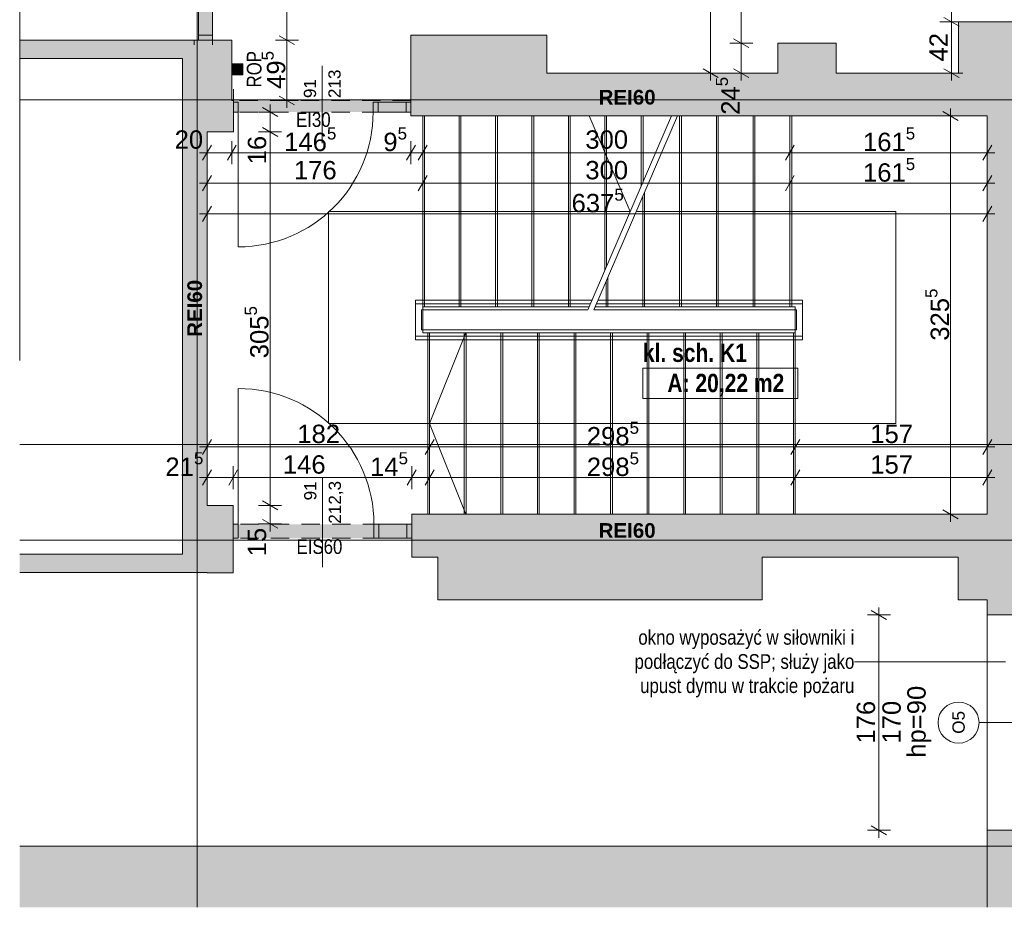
# Paper-space layout 'A-31 RZUT - PIĘTRO 1' of a CAD drawing. Header units: millimetres. Extents: x 0 to 800, y 0 to 594.
# Tile 18 of 21: x 550 to 711, y 111 to 256. Entities that reach past the tile are written whole.
import ezdxf
from ezdxf.xclip import XClip

# ---------------------------------------------------------------- set-up
doc = ezdxf.new("R2010")
doc.units = ezdxf.units.MM
doc.header["$MEASUREMENT"] = 0
doc.header["$XCLIPFRAME"] = 0
for name, pattern in [('ACAD_ISO03W100', [300, 120, -180]), ('DASHDOTX2', [1000, 500, -250, 0, -250]), ('GESTRICHELT2', [93.75, 62.5, -31.25]), ('Przer. długie kreski', [2.5, 1.5, -1]), ('PRZERYWANA_DU_A', [550, 350.0000000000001, -199.9999999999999])]:
    doc.linetypes.add(name, pattern=pattern)
for name, color, linetype, lineweight in [('0_Nr_pióra__2', 8, 'Continuous', 13), ('A_linie przekroju_Nr_pióra__1', 7, 'Continuous', 20), ('A_ppoż_Nr_pióra__1', 7, 'Continuous', 20), ('A_strefy_Nr_pióra__1', 7, 'Continuous', 20), ('A_wymiary_Nr_pióra__1', 7, 'Continuous', 20), ('A_wymiary_Nr_pióra__2', 8, 'Continuous', 13), ('A_ściany_Nr_pióra__1', 7, 'Continuous', 20), ('Drzwi Archicad_Nr_pióra__1', 7, 'Continuous', 20), ('Znaczniki drzwi Archicada_Nr_pióra__3', 252, 'Continuous', 13), ('Znaczniki okien Archicada_Nr_pióra__3', 252, 'Continuous', 13)]:
    doc.layers.add(name, color=color, linetype=linetype, lineweight=lineweight)
for name, color, linetype, lineweight, true_color in [('A__balustrada_Nr_pióra__161', 7, 'Continuous', 5, 0x949494), ('A_opis_Nr_pióra__255', 7, 'Continuous', 15, 0x242424), ('A_opis_Nr_pióra__8', 7, 'Continuous', 13, 0x4c4c4c), ('A_osie_Nr_pióra__16', 7, 'Continuous', 5, 0x0f0f0f), ('A_pochwyt_Nr_pióra__161', 7, 'Continuous', 5, 0x949494), ('A_ppoż proj_Nr_pióra__8', 7, 'Continuous', 13, 0x4c4c4c), ('A_ppoż_Nr_pióra__8', 7, 'Continuous', 13, 0x4c4c4c), ('A_schody_Nr_pióra__10', 7, 'Continuous', 13, 0x4b4b4b), ('A_schody_Nr_pióra__4', 7, 'Continuous', 18, 0x4b4b4b), ('A_ściany_Nr_pióra__10', 7, 'Continuous', 13, 0x4b4b4b), ('A_ściany_Nr_pióra__19', 7, 'Continuous', 5, 0x191919)]:
    doc.layers.add(name, color=color, linetype=linetype, lineweight=lineweight, true_color=true_color)
for name, color, linetype in [('A_podrys', 7, 'Continuous'), ('A_ppoż', 7, 'Continuous'), ('A_ściany', 7, 'Continuous')]:
    doc.layers.add(name, color=color, linetype=linetype)
doc.styles.add('STYL_AUTOMATYCZNY_1', font='arial.ttf')
doc.styles.add('STYL_AUTOMATYCZNY_2', font='ARIALN.TTF')
doc.styles.add('STYL_AUTOMATYCZNY_3', font='arial.ttf')
doc.styles.add('STYL_AUTOMATYCZNY_5', font='arial.ttf')
doc.styles.add('STYL_AUTOMATYCZNY_6', font='ARIALN.TTF')

# ---------------------------------------------------------------- blocks, each defined once
blk = doc.blocks.new('Rysunek_2_2', base_point=(-3499.630217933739, -647.6028358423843))
at = {"linetype": 'Continuous', "lineweight": 0, "true_color": 0x484848}
blk.add_hatch(color=251, dxfattribs=at).paths.add_polyline_path([(780.1000078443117, 582.1668286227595), (549.9695840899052, 582.1668286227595), (549.9695840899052, 438.1668307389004), (742.0999989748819, 438.1668307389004), (742.0999989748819, 120.5468381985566), (549.9695840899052, 120.5468381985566), (549.9695840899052, 110.5468303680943), (780.1000078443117, 110.5468303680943)])
at = {"layer": 'A_ppoż', "linetype": 'Continuous', "lineweight": 0, "true_color": 0x0b0b0b}
for points in [[(579.1657600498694, 252.3168323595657), (581.4599999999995, 252.3168323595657), (581.4599999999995, 293.4268323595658), (579.1657600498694, 293.4268323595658)], [(584.880417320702, 242.4668323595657), (584.880417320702, 240.5667607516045), (613.8999999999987, 240.5667607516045), (613.8999999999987, 242.4668323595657)], [(584.880417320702, 173.1760711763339), (584.880417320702, 170.8868323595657), (614.0199999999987, 170.8868323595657), (614.0199999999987, 173.1760711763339)]]:
    blk.add_hatch(color=28, dxfattribs=at).paths.add_polyline_path(points)
at = {"layer": 'A_ppoż', "linetype": 'Continuous', "lineweight": 0, "true_color": 0x121212}
blk.add_hatch(color=250, dxfattribs=at).paths.add_polyline_path([(586.4197457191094, 248.468611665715), (584.61974571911, 248.468611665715), (584.61974571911, 246.668611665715), (586.4197457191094, 246.668611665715)])
at = {"layer": 'A_ściany', "linetype": 'Continuous', "lineweight": 0, "true_color": 0x000000}
for points in [[(714, 255.3268323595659), (703.3599999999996, 255.3268323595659), (703.3599999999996, 239.9268323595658), (718.1000000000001, 239.9268323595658)], [(636.0999999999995, 253.1268323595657), (613.8999999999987, 253.1268323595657), (613.8999999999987, 239.9268323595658), (636.0999999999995, 239.9268323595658)], [(576.5799997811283, 252.3168354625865), (549.9695794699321, 252.3168354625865), (549.9695794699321, 249.3168330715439), (576.5799997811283, 249.3168330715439)], [(584.6195826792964, 252.3168323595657), (576.5799999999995, 252.3168323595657), (576.5799999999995, 237.3168323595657), (584.8799999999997, 237.3168323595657), (584.880417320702, 242.4668323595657), (584.620000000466, 242.4668213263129)], [(683.3599999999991, 251.8268323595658), (673.859999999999, 251.8268323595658), (673.859999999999, 239.9268323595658), (683.3599999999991, 239.9268323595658)], [(673.859999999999, 246.9268323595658), (636.0999999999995, 246.9268323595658), (636.0999999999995, 239.9268323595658), (673.859999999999, 239.9268323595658)], [(703.3599999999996, 246.9268323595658), (683.3599999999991, 246.9268323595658), (683.3599999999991, 239.9268323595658), (703.3599999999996, 239.9268323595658)], [(708.0599999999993, 239.9268323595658), (708.0599999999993, 174.8068323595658), (716.0999999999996, 174.8068323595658), (716.0999999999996, 239.9268323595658)], [(576.5799999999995, 237.3168323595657), (576.5799999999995, 168.2641331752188), (580.579999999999, 165.2641331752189), (580.579999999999, 237.3168323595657)], [(580.579999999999, 165.2568323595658), (584.8599999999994, 165.2568323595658), (584.8599999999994, 176.2568323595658), (580.579999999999, 176.2568323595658)], [(614.0199999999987, 167.8068323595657), (618.3000000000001, 167.8068323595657), (618.3000000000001, 174.8068323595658), (614.0199999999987, 174.8068323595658)], [(618.3000000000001, 160.8068323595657), (671.3, 160.8068323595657), (671.3, 174.8068323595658), (618.3000000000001, 174.8068323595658)], [(671.3, 167.8068323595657), (703.3000000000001, 167.8068323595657), (703.3000000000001, 174.8068323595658), (671.3, 174.8068323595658)], [(703.3000000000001, 160.8068323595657), (718.1000000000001, 160.8068323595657), (718.1000000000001, 174.8068323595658), (703.3000000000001, 174.8068323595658)], [(576.5800033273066, 168.2641310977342), (549.9695830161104, 168.2641310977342), (549.9695830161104, 165.2641357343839), (580.579997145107, 165.2641357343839)], [(708.0599999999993, 158.3468323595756), (716.0999999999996, 158.3468323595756), (716.0999999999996, 160.8068323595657), (708.0599999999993, 160.8068323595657)], [(708.0600027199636, 123.1468303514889), (708.0600027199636, 110.5468312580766), (716.0999996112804, 110.5468312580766), (716.0999996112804, 123.1468303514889)]]:
    blk.add_hatch(color=18, dxfattribs=at).paths.add_polyline_path(points)
at = {"layer": '0_Nr_pióra__2', "color": 8, "linetype": 'PRZERYWANA_DU_A', "lineweight": 13, "ltscale": 2, "flags": 128}
for points in [[(549.9695795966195, 438.166832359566), (549.969579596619, 120.5468323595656)], [(549.969579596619, 120.5468323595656), (742.0999999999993, 120.5468323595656), (742.0999999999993, 438.166832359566), (549.9695795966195, 438.166832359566)]]:
    blk.add_lwpolyline(points, dxfattribs=at)
at = {"layer": 'A__balustrada_Nr_pióra__161', "color": 252, "linetype": 'Continuous', "lineweight": 5, "ltscale": 2, "true_color": 0x949494}
for p, q in [((614.6199990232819, 203.3468351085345), (614.6199990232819, 209.8268312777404)), ((614.6199990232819, 209.2268350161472), (643.2177734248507, 209.2268350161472)), ((644.2177789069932, 209.2268350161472), (677.8799965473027, 209.2268350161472)), ((677.8799965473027, 203.3468351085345), (677.8799965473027, 209.8268312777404)), ((615.619997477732, 208.2268295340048), (642.7870110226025, 208.2268295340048)), ((615.619997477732, 204.9468298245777), (615.619997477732, 208.2268295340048)), ((643.7870094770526, 208.2268295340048), (676.8799980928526, 208.2268295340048)), ((676.8799980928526, 204.9468298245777), (676.8799980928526, 208.2268295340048)), ((615.619997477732, 204.9468298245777), (676.8799980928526, 204.9468298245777)), ((614.6199990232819, 203.9468313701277), (677.8799965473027, 203.9468313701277))]:
    blk.add_line(p, q, dxfattribs=at)
at = {"layer": 'A_linie przekroju_Nr_pióra__1', "color": 7, "linetype": 'ACAD_ISO03W100', "lineweight": 20, "ltscale": 2}
blk.add_line((549.9695852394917, 186.2122410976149), (723.1890119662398, 186.2122410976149), dxfattribs=at)
at = {"layer": 'A_opis_Nr_pióra__255', "color": 250, "linetype": 'Continuous', "lineweight": 15, "ltscale": 2, "true_color": 0x242424}
for p, q in [((690.3586552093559, 150.7089907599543), (686.3343807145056, 150.7089907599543)), ((711.0354472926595, 150.7089907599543), (690.3586552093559, 150.7089907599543))]:
    blk.add_line(p, q, dxfattribs=at)
at = {"layer": 'A_osie_Nr_pióra__16', "color": 250, "linetype": 'DASHDOTX2', "lineweight": 5, "ltscale": 2, "true_color": 0x0f0f0f}
for p, q in [((578.963997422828, 409.4627812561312), (578.963997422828, 110.5468288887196)), ((727.597842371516, 242.5468273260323), (549.969580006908, 242.5468273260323)), ((727.597842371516, 170.5468394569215), (549.969580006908, 170.5468394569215))]:
    blk.add_line(p, q, dxfattribs=at)
at = {"layer": 'A_pochwyt_Nr_pióra__161', "color": 252, "linetype": 'Continuous', "lineweight": 5, "ltscale": 2, "true_color": 0x949494}
for p, q in [((614.6199990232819, 209.8268312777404), (643.4762378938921, 209.8268312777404)), ((644.4762363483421, 209.8268312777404), (677.8799965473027, 209.8268312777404)), ((614.6199990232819, 203.3468351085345), (677.8799965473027, 203.3468351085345))]:
    blk.add_line(p, q, dxfattribs=at)
at = {"layer": 'A_ppoż_Nr_pióra__1', "color": 7, "linetype": 'Continuous', "lineweight": 20, "ltscale": 2, "flags": 128}
blk.add_lwpolyline([(586.4197457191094, 248.468611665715), (586.4197457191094, 246.668611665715), (584.61974571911, 246.668611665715), (584.61974571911, 248.468611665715)], close=True, dxfattribs=at)
at = {"layer": 'A_schody_Nr_pióra__10', "color": 251, "linetype": 'GESTRICHELT2', "lineweight": 13, "ltscale": 2, "true_color": 0x4b4b4b}
for p, q in [((616.1199967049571, 239.9268311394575), (616.1199967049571, 208.7268357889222)), ((622.0679965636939, 239.9268311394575), (622.0679965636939, 208.7268357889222)), ((628.0160034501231, 239.9268311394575), (628.0160034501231, 208.7268357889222)), ((633.96400330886, 239.9268311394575), (633.96400330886, 208.7268357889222)), ((639.9120031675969, 239.9268311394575), (639.9120031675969, 208.7268357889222)), ((645.8600030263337, 239.9268311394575), (645.8600030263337, 215.3606259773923)), ((651.8080028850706, 239.9268311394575), (651.8080028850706, 229.1686148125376)), ((658.0820033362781, 239.9268311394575), (658.0820033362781, 208.7268357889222)), ((664.0880027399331, 239.9268311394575), (664.0880027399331, 208.7268357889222)), ((670.094002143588, 239.9268311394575), (670.094002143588, 208.7268357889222)), ((676.100001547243, 239.9268311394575), (676.100001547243, 208.7268357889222)), ((652.0759969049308, 227.4693117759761), (652.0759969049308, 208.7268357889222)), ((646.0699975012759, 213.5266793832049), (646.0699975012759, 208.7268357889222)), ((616.6399967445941, 204.4468305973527), (616.6399967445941, 174.8068353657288)), ((622.6139990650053, 204.4468305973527), (622.6139990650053, 174.8068353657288)), ((628.5880013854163, 204.4468305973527), (628.5880013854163, 174.8068353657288)), ((634.561996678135, 204.4468305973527), (634.561996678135, 174.8068353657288)), ((640.535998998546, 204.4468305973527), (640.535998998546, 174.8068353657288)), ((646.510001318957, 204.4468305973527), (646.510001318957, 174.8068353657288)), ((652.4839966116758, 204.4468305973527), (652.4839966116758, 174.8068353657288)), ((658.4579989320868, 204.4468305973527), (658.4579989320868, 174.8068353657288)), ((664.4320012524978, 204.4468305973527), (664.4320012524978, 174.8068353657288)), ((670.4059965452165, 204.4468305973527), (670.4059965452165, 174.8068353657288)), ((676.3799988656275, 204.4468305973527), (676.3799988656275, 174.8068353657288))]:
    blk.add_line(p, q, dxfattribs=at)
at = {"layer": 'A_schody_Nr_pióra__4', "color": 251, "linetype": 'Continuous', "lineweight": 18, "ltscale": 2, "true_color": 0x4b4b4b}
for p, q in [((615.8199985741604, 239.9268311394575), (615.8199985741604, 204.4468305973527)), ((621.7679984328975, 239.9268311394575), (621.7679984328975, 208.7268357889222)), ((627.7159982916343, 239.9268311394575), (627.7159982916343, 208.7268357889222)), ((633.6639981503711, 239.9268311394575), (633.6639981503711, 208.7268357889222)), ((639.611998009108, 239.9268311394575), (639.611998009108, 208.7268357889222)), ((642.7870110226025, 208.2268295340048), (656.4422670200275, 239.9268311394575)), ((649.7223313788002, 224.3268299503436), (643.0023957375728, 239.9268311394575)), ((643.7870094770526, 208.2268295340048), (657.4422654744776, 239.9268311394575)), ((645.5599978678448, 239.9268311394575), (645.5599978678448, 214.6641886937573)), ((651.5079977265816, 239.9268311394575), (651.5079977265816, 228.4721775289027)), ((657.7819981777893, 239.9268311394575), (657.7819981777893, 208.7268357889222)), ((663.7879975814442, 239.9268311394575), (663.7879975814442, 208.7268357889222)), ((669.7939969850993, 239.9268311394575), (669.7939969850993, 208.7268357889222)), ((675.8000034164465, 239.9268311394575), (675.8000034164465, 208.7268357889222)), ((651.7759987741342, 226.7728744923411), (651.7759987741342, 208.7268357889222)), ((649.7223313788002, 224.3268299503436), (600.4199984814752, 224.3268299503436)), ((600.4199984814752, 189.6268329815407), (600.4199984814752, 224.3268299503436)), ((693.0878946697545, 224.3268299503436), (650.7223298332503, 224.3268299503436)), ((693.0878946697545, 189.6268329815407), (693.0878946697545, 224.3268299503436)), ((645.7699993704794, 212.83024209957), (645.7699993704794, 208.7268357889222)), ((615.8199985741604, 208.7268357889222), (643.0023957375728, 208.7268357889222)), ((644.0023941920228, 208.7268357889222), (676.6799969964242, 208.7268357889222)), ((676.6799969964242, 208.7268357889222), (676.6799969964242, 174.8068353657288)), ((676.6799969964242, 204.4468305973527), (615.8199985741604, 204.4468305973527)), ((616.940001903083, 204.4468305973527), (616.940001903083, 174.8068353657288)), ((622.864023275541, 204.4468305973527), (616.940001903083, 189.6268329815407)), ((622.9139971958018, 204.4468305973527), (622.9139971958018, 174.8068353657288)), ((628.8879995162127, 204.4468305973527), (628.8879995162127, 174.8068353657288)), ((634.8620018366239, 204.4468305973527), (634.8620018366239, 174.8068353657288)), ((640.8359971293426, 204.4468305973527), (640.8359971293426, 174.8068353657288)), ((646.8099994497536, 204.4468305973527), (646.8099994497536, 174.8068353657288)), ((652.7840017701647, 204.4468305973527), (652.7840017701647, 174.8068353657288)), ((658.7579970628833, 204.4468305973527), (658.7579970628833, 174.8068353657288)), ((664.7319993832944, 204.4468305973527), (664.7319993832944, 174.8068353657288)), ((670.7060017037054, 204.4468305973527), (670.7060017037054, 174.8068353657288)), ((600.4199984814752, 189.6268329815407), (693.0878946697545, 189.6268329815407)), ((622.8641005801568, 174.8068353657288), (616.940001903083, 189.6268329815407))]:
    blk.add_line(p, q, dxfattribs=at)
at = {"layer": 'A_strefy_Nr_pióra__1', "color": 7, "linetype": 'Continuous', "lineweight": 20, "ltscale": 2}
for p, q in [((651.7835605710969, 198.6997102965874), (651.7835605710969, 193.758532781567)), ((651.7835605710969, 198.6997102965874), (677.0884816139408, 198.6997102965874)), ((677.0884816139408, 198.6997102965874), (677.0884816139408, 193.758532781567)), ((651.7835605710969, 193.758532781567), (677.0884816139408, 193.758532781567))]:
    blk.add_line(p, q, dxfattribs=at)
at = {"layer": 'A_wymiary_Nr_pióra__1', "color": 7, "linetype": 'Continuous', "lineweight": 20, "ltscale": 2}
for p, q in [((700.9519315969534, 256.0485190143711), (703.4519277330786, 254.6051434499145)), ((592.3695801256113, 253.0385232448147), (594.8695832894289, 251.5951476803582)), ((666.6100025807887, 252.5485173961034), (669.1099987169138, 251.1051418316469)), ((661.6100032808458, 247.648522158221), (664.109999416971, 246.2051465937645)), ((666.6100025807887, 247.648522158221), (669.1099987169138, 246.2051465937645)), ((700.9519315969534, 247.648522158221), (703.4519277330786, 246.2051465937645)), ((592.3695801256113, 243.1885096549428), (594.8695832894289, 241.7451340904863)), ((592.1299990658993, 239.8450709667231), (589.630002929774, 241.2884465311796)), ((703.310003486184, 239.2051433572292), (700.8100003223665, 240.6485189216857)), ((589.630002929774, 238.0385183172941), (592.1299990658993, 236.5951427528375)), ((581.3016885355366, 235.1768349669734), (579.8583129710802, 232.6768318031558)), ((585.3412693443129, 235.1768349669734), (583.8978937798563, 232.6768318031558)), ((614.6216856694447, 235.1768349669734), (613.178310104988, 232.6768318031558)), ((616.5416863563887, 235.1768349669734), (615.0983107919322, 232.6768318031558)), ((676.5216841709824, 235.1768349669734), (675.0783156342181, 232.6768318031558)), ((707.3383118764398, 232.6768318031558), (708.7816874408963, 235.1768349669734)), ((581.3016885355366, 230.1768356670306), (579.8583129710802, 227.676832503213)), ((616.5416863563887, 230.1768356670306), (615.0983107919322, 227.676832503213)), ((676.5216841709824, 230.1768356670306), (675.0783156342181, 227.676832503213)), ((707.3383118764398, 227.676832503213), (708.7816874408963, 230.1768356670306)), ((581.3016885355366, 225.1768293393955), (579.8583129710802, 222.6768332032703)), ((707.3383118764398, 222.6768332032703), (708.7816874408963, 225.1768293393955)), ((581.3016885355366, 187.0568340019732), (579.8583129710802, 184.5568308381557)), ((617.6616896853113, 187.0568340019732), (616.2183141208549, 184.5568308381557)), ((677.4016847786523, 187.0568340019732), (675.9583092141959, 184.5568308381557)), ((707.3383118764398, 184.5568308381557), (708.7816874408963, 187.0568340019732)), ((581.3016885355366, 182.0568347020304), (579.8583129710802, 179.5568315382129)), ((585.5816866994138, 182.0568347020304), (584.1383111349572, 179.5568315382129)), ((614.741690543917, 182.0568347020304), (613.2983149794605, 179.5568315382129)), ((617.6616896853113, 182.0568347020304), (616.2183141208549, 179.5568315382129)), ((677.4016847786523, 182.0568347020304), (675.9583092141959, 179.5568315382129)), ((707.3383118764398, 179.5568315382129), (708.7816874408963, 182.0568347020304)), ((589.630002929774, 176.978518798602), (592.1299990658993, 175.5351432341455)), ((700.8100003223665, 175.5285231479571), (703.310003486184, 174.0851475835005)), ((589.630002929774, 173.9517971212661), (592.1299990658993, 172.5084215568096)), ((691.6086497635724, 157.6251465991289), (689.1086536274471, 159.0685221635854)), ((689.1086536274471, 123.8685189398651), (691.6086497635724, 122.4251433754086))]:
    blk.add_line(p, q, dxfattribs=at)
at = {"layer": 'A_wymiary_Nr_pióra__2', "color": 8, "linetype": 'Continuous', "lineweight": 13, "ltscale": 2}
for p, q in [((593.6195817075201, 252.3168354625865), (593.6195817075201, 293.4268327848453)), ((662.8599978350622, 246.9268343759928), (662.8599978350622, 293.4268327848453)), ((667.859997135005, 251.8268296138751), (667.859997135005, 293.4268327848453)), ((702.2019261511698, 255.3268312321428), (702.2019261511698, 293.4268327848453)), ((704.0769285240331, 255.3268312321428), (700.3269308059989, 255.3268312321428)), ((702.2019261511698, 246.9268343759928), (702.2019261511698, 255.3268312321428)), ((595.4945840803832, 252.3168354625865), (591.7445793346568, 252.3168354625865)), ((593.6195817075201, 242.4668218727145), (593.6195817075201, 252.3168354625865)), ((669.7349995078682, 251.8268296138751), (665.9850017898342, 251.8268296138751)), ((667.859997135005, 246.9268343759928), (667.859997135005, 251.8268296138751)), ((664.7350002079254, 246.9268343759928), (660.9850024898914, 246.9268343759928)), ((662.8599978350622, 245.7043321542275), (662.8599978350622, 246.9268343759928)), ((669.7349995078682, 246.9268343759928), (665.9850017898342, 246.9268343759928)), ((667.859997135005, 245.7043321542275), (667.859997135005, 246.9268343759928)), ((704.0769285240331, 246.9268343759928), (700.3269308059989, 246.9268343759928)), ((702.2019261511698, 245.7043321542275), (702.2019261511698, 246.9268343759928)), ((590.8799974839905, 240.5667587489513), (590.8799974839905, 241.7892609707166)), ((595.4945840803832, 242.4668218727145), (591.7445793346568, 242.4668218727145)), ((593.6195817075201, 241.2443196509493), (593.6195817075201, 242.4668218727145)), ((592.7549998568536, 240.5667587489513), (589.0050021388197, 240.5667587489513)), ((590.8799974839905, 237.3168305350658), (590.8799974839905, 240.5667587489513)), ((703.934997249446, 239.9268311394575), (700.184999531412, 239.9268311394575)), ((702.0600019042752, 239.9268311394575), (702.0600019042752, 241.1493333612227)), ((702.0600019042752, 174.8068353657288), (702.0600019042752, 239.9268311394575)), ((592.7549998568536, 237.3168305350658), (589.0050021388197, 237.3168305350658)), ((590.8799974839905, 176.2568310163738), (590.8799974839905, 237.3168305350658)), ((580.5800007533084, 232.0518310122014), (580.5800007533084, 235.8018357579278)), ((584.6195815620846, 232.0518310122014), (584.6195815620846, 235.8018357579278)), ((613.8999978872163, 232.0518310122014), (613.8999978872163, 235.8018357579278)), ((615.8199985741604, 232.0518310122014), (615.8199985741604, 235.8018357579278)), ((675.8000034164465, 232.0518310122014), (675.8000034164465, 235.8018357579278)), ((708.0599996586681, 232.0518310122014), (708.0599996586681, 235.8018357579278)), ((579.3574985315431, 233.9268333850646), (580.5800007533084, 233.9268333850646)), ((580.5800007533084, 233.9268333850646), (584.6195815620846, 233.9268333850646)), ((584.6195815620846, 233.9268333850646), (613.8999978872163, 233.9268333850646)), ((613.8999978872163, 233.9268333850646), (615.8199985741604, 233.9268333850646)), ((615.8199985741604, 233.9268333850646), (675.8000034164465, 233.9268333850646)), ((675.8000034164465, 233.9268333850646), (708.0599996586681, 233.9268333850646)), ((708.0599996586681, 233.9268333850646), (709.2825018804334, 233.9268333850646)), ((580.5800007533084, 227.0518317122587), (580.5800007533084, 230.8018294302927)), ((615.8199985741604, 227.0518317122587), (615.8199985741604, 230.8018294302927)), ((675.8000034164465, 227.0518317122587), (675.8000034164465, 230.8018294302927)), ((708.0599996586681, 227.0518317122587), (708.0599996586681, 230.8018294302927)), ((579.3574985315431, 228.9268340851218), (580.5800007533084, 228.9268340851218)), ((580.5800007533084, 228.9268340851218), (615.8199985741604, 228.9268340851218)), ((615.8199985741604, 228.9268340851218), (675.8000034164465, 228.9268340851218)), ((675.8000034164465, 228.9268340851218), (708.0599996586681, 228.9268340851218)), ((708.0599996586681, 228.9268340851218), (709.2825018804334, 228.9268340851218)), ((580.5800007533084, 222.0518324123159), (580.5800007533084, 225.8018301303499)), ((708.0599996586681, 222.0518324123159), (708.0599996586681, 225.8018301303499)), ((579.3574985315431, 223.926834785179), (580.5800007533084, 223.926834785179)), ((580.5800007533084, 223.926834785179), (708.0599996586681, 223.926834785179)), ((708.0599996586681, 223.926834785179), (709.2825018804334, 223.926834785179)), ((580.5800007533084, 183.9318300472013), (580.5800007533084, 187.6818347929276)), ((616.940001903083, 183.9318300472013), (616.940001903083, 187.6818347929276)), ((676.6799969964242, 183.9318300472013), (676.6799969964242, 187.6818347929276)), ((708.0599996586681, 183.9318300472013), (708.0599996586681, 187.6818347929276)), ((579.3574985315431, 185.8068324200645), (580.5800007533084, 185.8068324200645)), ((580.5800007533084, 185.8068324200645), (616.940001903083, 185.8068324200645)), ((616.940001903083, 185.8068324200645), (676.6799969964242, 185.8068324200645)), ((676.6799969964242, 185.8068324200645), (708.0599996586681, 185.8068324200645)), ((708.0599996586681, 185.8068324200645), (709.2825018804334, 185.8068324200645)), ((580.5800007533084, 178.9318307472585), (580.5800007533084, 182.6818354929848)), ((584.8599989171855, 178.9318307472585), (584.8599989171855, 182.6818354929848)), ((614.0200027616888, 178.9318307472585), (614.0200027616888, 182.6818354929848)), ((616.940001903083, 178.9318307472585), (616.940001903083, 182.6818354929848)), ((676.6799969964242, 178.9318307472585), (676.6799969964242, 182.6818354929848)), ((708.0599996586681, 178.9318307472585), (708.0599996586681, 182.6818354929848)), ((579.3574985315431, 180.8068331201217), (580.5800007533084, 180.8068331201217)), ((580.5800007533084, 180.8068331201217), (584.8599989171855, 180.8068331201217)), ((584.8599989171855, 180.8068331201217), (614.0200027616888, 180.8068331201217)), ((614.0200027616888, 180.8068331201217), (616.940001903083, 180.8068331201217)), ((616.940001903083, 180.8068331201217), (676.6799969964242, 180.8068331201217)), ((676.6799969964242, 180.8068331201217), (708.0599996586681, 180.8068331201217)), ((708.0599996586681, 180.8068331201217), (709.2825018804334, 180.8068331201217)), ((592.7549998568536, 176.2568310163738), (589.0050021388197, 176.2568310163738)), ((590.8799974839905, 173.2301093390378), (590.8799974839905, 176.2568310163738)), ((703.934997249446, 174.8068353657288), (700.184999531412, 174.8068353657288)), ((702.0600019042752, 173.5843331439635), (702.0600019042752, 174.8068353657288)), ((592.7549998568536, 173.2301093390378), (589.0050021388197, 173.2301093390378)), ((590.8799974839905, 172.0076141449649), (590.8799974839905, 173.2301093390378)), ((690.3586552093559, 158.3468343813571), (690.3586552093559, 159.5693295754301)), ((692.2336505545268, 158.3468343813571), (688.4836528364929, 158.3468343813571)), ((690.3586552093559, 123.1468311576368), (690.3586552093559, 158.3468343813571)), ((692.2336505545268, 123.1468311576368), (688.4836528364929, 123.1468311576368)), ((690.3586552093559, 121.9243289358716), (690.3586552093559, 123.1468311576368))]:
    blk.add_line(p, q, dxfattribs=at)
at = {"layer": 'A_ściany_Nr_pióra__1', "color": 7, "linetype": 'Continuous', "lineweight": 20, "ltscale": 2}
for p, q in [((578.4599989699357, 252.3168354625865), (578.4599989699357, 251.5768335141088)), ((579.1599992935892, 252.3168354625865), (578.4599989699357, 252.3168354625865)), ((581.4600013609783, 252.3168354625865), (579.1599992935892, 252.3168354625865)), ((581.4600013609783, 252.3168354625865), (581.4600013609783, 251.5768335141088)), ((584.8799997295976, 242.1668307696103), (584.8799997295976, 244.3268341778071)), ((613.8999978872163, 242.1668307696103), (613.8999978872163, 244.3268341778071)), ((584.8799997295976, 240.5668290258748), (584.8799997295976, 242.1668307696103)), ((613.8999978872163, 240.5668290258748), (613.8999978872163, 242.1668307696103)), ((584.8799997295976, 239.9268311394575), (584.8799997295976, 240.5668290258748)), ((613.8999978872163, 239.9268311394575), (613.8999978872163, 240.5668290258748)), ((584.8599989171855, 174.7868345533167), (584.8599989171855, 173.1868328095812)), ((614.0200027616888, 174.7868345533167), (614.0200027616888, 173.1868328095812)), ((584.8599989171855, 173.1868328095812), (584.8599989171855, 170.8868307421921)), ((614.0200027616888, 173.1868328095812), (614.0200027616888, 170.8868307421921)), ((584.8599989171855, 170.8868307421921), (584.8599989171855, 170.3868315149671)), ((614.0200027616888, 170.8868307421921), (614.0200027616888, 170.3868315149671)), ((716.1000029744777, 158.3468343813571), (708.0599996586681, 158.3468343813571)), ((716.1000029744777, 123.1468311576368), (708.0599996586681, 123.1468311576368))]:
    blk.add_line(p, q, dxfattribs=at)
at = {"layer": 'A_ściany_Nr_pióra__1', "color": 7, "linetype": 'Continuous', "lineweight": 20, "ltscale": 2, "flags": 128}
for points in [[(714, 255.3268323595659), (703.3599999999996, 255.3268323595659)], [(703.3599999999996, 255.3268323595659), (703.3599999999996, 246.9268323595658)], [(636.0999999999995, 253.1268323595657), (613.8999999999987, 253.1268323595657)], [(613.8999999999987, 253.1268323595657), (613.8999999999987, 244.3268323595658)], [(636.0999999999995, 246.9268323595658), (636.0999999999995, 253.1268323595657)], [(576.5799999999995, 252.3168323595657), (549.9695795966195, 252.3168323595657)], [(578.4599999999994, 252.3168323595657), (576.5799999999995, 252.3168323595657)], [(584.6195826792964, 252.3168323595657), (581.4599999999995, 252.3168323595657)], [(584.620000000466, 242.4668213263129), (584.6195826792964, 252.3168323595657)], [(683.3599999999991, 251.8268323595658), (673.859999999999, 251.8268323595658)], [(673.859999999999, 251.8268323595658), (673.859999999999, 246.9268323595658)], [(683.3599999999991, 246.9268323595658), (683.3599999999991, 251.8268323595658)], [(549.9695795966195, 249.3168323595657), (576.5799999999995, 249.3168323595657)], [(576.5799999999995, 249.3168323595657), (576.5799999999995, 237.3168323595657)], [(673.859999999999, 246.9268323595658), (636.0999999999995, 246.9268323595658)], [(703.3599999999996, 246.9268323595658), (683.3599999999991, 246.9268323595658)], [(584.880417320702, 242.4668323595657), (584.620000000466, 242.4668213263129)], [(584.8799999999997, 237.3168323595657), (584.880417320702, 242.4668323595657)], [(613.8999999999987, 239.9268323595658), (636.0999999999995, 239.9268323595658)], [(636.0999999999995, 239.9268323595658), (673.859999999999, 239.9268323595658)], [(673.859999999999, 239.9268323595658), (683.3599999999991, 239.9268323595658)], [(683.3599999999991, 239.9268323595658), (703.3599999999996, 239.9268323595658)], [(703.3599999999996, 239.9268323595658), (708.0599999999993, 239.9268323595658)], [(708.0599999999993, 239.9268323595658), (708.0599999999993, 174.8068323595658)], [(576.5799999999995, 237.3168323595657), (576.5799999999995, 168.2641331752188)], [(580.579999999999, 237.3168323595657), (584.8799999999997, 237.3168323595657)], [(580.579999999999, 176.2568323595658), (580.579999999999, 237.3168323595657)], [(584.8599999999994, 176.2568323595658), (580.579999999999, 176.2568323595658)], [(584.8599999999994, 165.2568323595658), (584.8599999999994, 176.2568323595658)], [(618.3000000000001, 174.8068323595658), (614.0199999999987, 174.8068323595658)], [(614.0199999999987, 174.8068323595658), (614.0199999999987, 167.8068323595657)], [(671.3, 174.8068323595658), (618.3000000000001, 174.8068323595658)], [(703.3000000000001, 174.8068323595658), (671.3, 174.8068323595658)], [(708.0599999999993, 174.8068323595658), (703.3000000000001, 174.8068323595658)], [(576.5799999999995, 168.2641331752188), (549.9695795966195, 168.2641331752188)], [(614.0199999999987, 167.8068323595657), (618.3000000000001, 167.8068323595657)], [(618.3000000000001, 167.8068323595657), (618.3000000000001, 160.8068323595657)], [(671.3, 160.8068323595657), (671.3, 167.8068323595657)], [(671.3, 167.8068323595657), (703.3000000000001, 167.8068323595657)], [(703.3000000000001, 167.8068323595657), (703.3000000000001, 160.8068323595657)], [(549.9695795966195, 165.2641331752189), (580.579999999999, 165.2641331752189)], [(580.579999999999, 165.2568323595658), (584.8599999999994, 165.2568323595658)], [(618.3000000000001, 160.8068323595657), (671.3, 160.8068323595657)], [(703.3000000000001, 160.8068323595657), (708.0599999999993, 160.8068323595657)], [(708.0599999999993, 160.8068323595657), (708.0599999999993, 158.3468323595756)], [(708.0599999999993, 123.1468323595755), (708.0599999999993, 110.5468323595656)]]:
    blk.add_lwpolyline(points, dxfattribs=at)
at = {"layer": 'A_ściany_Nr_pióra__10', "color": 251, "linetype": 'Przer. długie kreski', "lineweight": 13, "ltscale": 2, "true_color": 0x4b4b4b}
for p, q in [((613.8999978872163, 242.4668289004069), (584.880414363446, 242.4668289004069)), ((613.8999978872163, 240.5667587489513), (584.880414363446, 240.5667587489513)), ((614.0200027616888, 173.1868328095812), (585.0004192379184, 173.1868328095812)), ((614.0200027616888, 170.8868307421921), (585.0004192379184, 170.8868307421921))]:
    blk.add_line(p, q, dxfattribs=at)
at = {"layer": 'A_ściany_Nr_pióra__19', "color": 250, "linetype": 'Continuous', "lineweight": 5, "ltscale": 2, "true_color": 0x191919}
blk.add_line((708.0599996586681, 158.3468343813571), (708.0599996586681, 123.1468311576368), dxfattribs=at)
at = {"layer": 'Drzwi Archicad_Nr_pióra__1', "color": 7, "linetype": 'Continuous', "lineweight": 20, "ltscale": 2}
for p, q in [((581.4600013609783, 253.1168328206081), (579.1599992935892, 253.1168328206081)), ((579.1599992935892, 253.1168328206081), (579.1599992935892, 252.3168354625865)), ((581.4600013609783, 252.3168354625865), (581.4600013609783, 253.1168328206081)), ((579.1599992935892, 252.3168354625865), (578.4599989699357, 252.3168354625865)), ((579.1599992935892, 252.3168354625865), (578.4599989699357, 252.3168354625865)), ((578.4599989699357, 252.3168354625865), (578.4599989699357, 251.5768335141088)), ((578.4599989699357, 252.3168354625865), (578.4599989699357, 251.5768335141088)), ((579.1599992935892, 252.3168354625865), (581.4600013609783, 252.3168354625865)), ((581.4600013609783, 252.3168354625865), (579.1599992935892, 252.3168354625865)), ((581.4600013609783, 252.3168354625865), (579.1599992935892, 252.3168354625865)), ((581.4600013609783, 252.3168354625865), (581.4600013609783, 251.5768335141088)), ((581.4600013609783, 252.3168354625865), (581.4600013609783, 251.5768335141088)), ((584.8799997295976, 242.1668307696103), (584.8799997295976, 244.3268341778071)), ((613.8999978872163, 242.1668307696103), (613.8999978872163, 244.3268341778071)), ((585.6799970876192, 242.1668307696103), (584.8799997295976, 242.1668307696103)), ((584.8799997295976, 242.1668307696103), (584.8799997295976, 240.5668290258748)), ((584.8799997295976, 240.5668290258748), (584.8799997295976, 242.1668307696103)), ((584.8799997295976, 240.5668290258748), (584.8799997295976, 242.1668307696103)), ((585.6799970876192, 240.5668290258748), (585.6799970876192, 242.1668307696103)), ((608.5199972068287, 242.1668307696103), (607.7199998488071, 242.1668307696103)), ((607.7199998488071, 242.1668307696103), (607.7199998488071, 240.5668290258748)), ((608.5199972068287, 240.5668290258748), (608.5199972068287, 242.1668307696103)), ((613.1000005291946, 242.1668307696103), (608.5199972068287, 242.1668307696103)), ((608.5199972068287, 242.1668307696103), (608.5199972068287, 240.5668290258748)), ((613.8999978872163, 242.1668307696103), (613.1000005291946, 242.1668307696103)), ((613.1000005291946, 242.1668307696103), (613.1000005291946, 240.5668290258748)), ((613.1000005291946, 240.5668290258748), (613.1000005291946, 242.1668307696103)), ((613.8999978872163, 240.5668290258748), (613.8999978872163, 242.1668307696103)), ((613.8999978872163, 240.5668290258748), (613.8999978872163, 242.1668307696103)), ((613.8999978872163, 240.5668290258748), (613.8999978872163, 242.1668307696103)), ((584.8799997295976, 240.5668290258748), (585.6799970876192, 240.5668290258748)), ((584.8799997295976, 239.9268311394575), (584.8799997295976, 240.5668290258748)), ((585.6799970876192, 240.5668290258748), (585.6799970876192, 218.5268332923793)), ((607.7199998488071, 240.5668290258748), (608.5199972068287, 240.5668290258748)), ((608.5199972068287, 240.5668290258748), (613.1000005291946, 240.5668290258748)), ((613.1000005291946, 240.5668290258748), (613.8999978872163, 240.5668290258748)), ((613.8999978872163, 239.9268311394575), (613.8999978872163, 240.5668290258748)), ((585.6600033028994, 173.1868328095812), (585.6600033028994, 195.3668342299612)), ((584.8599989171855, 174.7868345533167), (584.8599989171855, 173.1868328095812)), ((614.0200027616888, 174.7868345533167), (614.0200027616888, 173.1868328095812)), ((584.8599989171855, 173.1868328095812), (585.6600033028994, 173.1868328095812)), ((584.8599989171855, 170.8868307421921), (584.8599989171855, 173.1868328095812)), ((584.8599989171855, 173.1868328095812), (584.8599989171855, 170.8868307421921)), ((584.8599989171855, 173.1868328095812), (584.8599989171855, 170.8868307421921)), ((585.6600033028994, 173.1868328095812), (585.6600033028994, 170.8868307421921)), ((607.8399976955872, 170.8868307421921), (607.8399976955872, 173.1868328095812)), ((607.8399976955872, 173.1868328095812), (608.6400020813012, 173.1868328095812)), ((608.6400020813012, 173.1868328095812), (608.6400020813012, 170.8868307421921)), ((608.6400020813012, 170.8868307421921), (608.6400020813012, 173.1868328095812)), ((608.6400020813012, 173.1868328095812), (613.2199983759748, 173.1868328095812)), ((613.2199983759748, 170.8868307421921), (613.2199983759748, 173.1868328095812)), ((613.2199983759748, 173.1868328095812), (614.0200027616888, 173.1868328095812)), ((613.2199983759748, 173.1868328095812), (613.2199983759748, 170.8868307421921)), ((614.0200027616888, 173.1868328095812), (614.0200027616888, 170.8868307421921)), ((614.0200027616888, 173.1868328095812), (614.0200027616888, 170.8868307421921)), ((614.0200027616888, 173.1868328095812), (614.0200027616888, 170.8868307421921)), ((585.6600033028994, 170.8868307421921), (584.8599989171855, 170.8868307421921)), ((584.8599989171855, 170.8868307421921), (584.8599989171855, 170.3868315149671)), ((608.6400020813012, 170.8868307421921), (607.8399976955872, 170.8868307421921)), ((613.2199983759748, 170.8868307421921), (608.6400020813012, 170.8868307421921)), ((614.0200027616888, 170.8868307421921), (613.2199983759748, 170.8868307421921)), ((614.0200027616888, 170.8868307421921), (614.0200027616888, 170.3868315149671))]:
    blk.add_line(p, q, dxfattribs=at)
at = {"layer": 'Drzwi Archicad_Nr_pióra__1', "color": 7, "linetype": 'Continuous', "lineweight": 20, "ltscale": 2, "flags": 128}
blk.add_lwpolyline([(581.4599999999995, 253.1168323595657), (581.4599999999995, 261.5168323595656), (579.1599999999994, 261.5168323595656), (579.1599999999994, 253.1168323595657)], close=True, dxfattribs=at)
at = {"layer": 'Drzwi Archicad_Nr_pióra__1', "color": 7, "linetype": 'Continuous', "lineweight": 20, "ltscale": 2}
for centre, radius, start, end in [((585.6799999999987, 240.5668323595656), 22.03999999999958, 270, 0), ((585.6599999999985, 173.1868323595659), 22.17999999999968, 0, 90)]:
    blk.add_arc(centre, radius, start, end, dxfattribs=at)
at = {"layer": 'Znaczniki drzwi Archicada_Nr_pióra__3', "color": 252, "linetype": 'Continuous', "lineweight": 13, "ltscale": 2}
for p, q in [((599.389998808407, 235.4985205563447), (599.389998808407, 248.0986809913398)), ((599.4400008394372, 180.8481418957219), (599.4400008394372, 166.1696609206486))]:
    blk.add_line(p, q, dxfattribs=at)
at = {"layer": 'Znaczniki okien Archicada_Nr_pióra__3', "color": 252, "linetype": 'Continuous', "lineweight": 13, "ltscale": 2}
blk.add_line((706.7127277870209, 140.7468292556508), (728.0999984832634, 140.7468292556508), dxfattribs=at)
for start, end in [(90, 270), (270, 90)]:
    blk.add_arc((703.3591502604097, 140.7468323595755), 3.353579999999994, start, end, dxfattribs=at)
at = {"layer": 'A_opis_Nr_pióra__8', "color": 251, "linetype": 'Continuous', "lineweight": 13, "true_color": 0x4c4c4c, "insert": (686.3343796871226, 150.3717682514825), "char_height": 2.399999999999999, "width": 36.31491699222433, "attachment_point": 6, "line_spacing_factor": 0.9873090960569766, "style": 'STYL_AUTOMATYCZNY_2'}
blk.add_mtext('\\A1;{\\pqr;\\fArial Narrow|b0|i0|c238|p0;\\W1.000000;okno wyposażyć w siłowniki i podłączyć do SSP; służy jako upust dymu w trakcie pożaru}', dxfattribs=at)
at = {"layer": 'A_ppoż proj_Nr_pióra__8', "color": 251, "linetype": 'Continuous', "lineweight": 13, "true_color": 0x4c4c4c, "char_height": 2.399999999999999, "attachment_point": 5, "style": 'STYL_AUTOMATYCZNY_3'}
for insert in [(649.210148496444, 242.9760893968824), (649.210148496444, 172.1404209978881)]:
    blk.add_mtext('\\A1;{\\pqc;\\fArial|b1|i0|c238|p0;\\W1.000000;REI60}', dxfattribs=dict(at, insert=insert))
at = {"layer": 'A_ppoż proj_Nr_pióra__8', "color": 251, "linetype": 'Continuous', "lineweight": 13, "true_color": 0x4c4c4c, "insert": (578.577230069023, 208.4744674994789), "char_height": 2.399999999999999, "attachment_point": 5, "rotation": 90, "style": 'STYL_AUTOMATYCZNY_3'}
blk.add_mtext('\\A1;{\\pqc;\\fArial|b1|i0|c238|p0;\\W1.000000;REI60}', dxfattribs=at)
at = {"layer": 'A_ppoż_Nr_pióra__8', "color": 251, "linetype": 'Continuous', "lineweight": 13, "true_color": 0x4c4c4c, "insert": (588.2920050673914, 247.5686116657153), "char_height": 2.399999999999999, "attachment_point": 5, "rotation": 90, "style": 'STYL_AUTOMATYCZNY_2'}
blk.add_mtext('\\A1;{\\pqc;\\fArial Narrow|b0|i0|c238|p0;\\W1.000000;ROP}', dxfattribs=at)
at = {"layer": 'A_ppoż_Nr_pióra__8', "color": 251, "linetype": 'Continuous', "lineweight": 13, "true_color": 0x4c4c4c, "char_height": 2.399999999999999, "attachment_point": 5, "style": 'STYL_AUTOMATYCZNY_2'}
for s, insert in [('\\A1;{\\pqc;\\fArial Narrow|b0|i0|c238|p0;\\W1.000000;EI30}', (597.9435369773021, 239.3151416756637)), ('\\A1;{\\pqc;\\fArial Narrow|b0|i0|c238|p0;\\W1.000000;EIS60}', (598.9418082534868, 169.5114104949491))]:
    blk.add_mtext(s, dxfattribs=dict(at, insert=insert))
at = {"layer": 'A_strefy_Nr_pióra__1', "color": 7, "linetype": 'Continuous', "lineweight": 20, "char_height": 3, "attachment_point": 1, "style": 'STYL_AUTOMATYCZNY_6'}
for s, insert in [('\\A1;{\\pql;\\fArial Narrow|b1|i0|c238|p0;\\W1.000000;kl. sch. K1}', (651.7835611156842, 202.7123492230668)), ('\\A1;{\\pql;\\fArial Narrow|b1|i0|c238|p0;\\W1.000000;A: 20,22 m2}', (655.7835611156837, 197.7711727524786))]:
    blk.add_mtext(s, dxfattribs=dict(at, insert=insert))
at = {"layer": 'A_wymiary_Nr_pióra__1', "color": 7, "linetype": 'Continuous', "lineweight": 20, "char_height": 3, "rotation": 90}
for s, insert, attachment_point, style in [('\\A1;{\\pql;\\fArial|b0|i0|c238|p0;\\W1.000000;49\\fArial|b0|i0|c238|p0;\\W1.000000;\\A1{\\H.66x;\\S5^  ;}}', (594.2349718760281, 244.3485568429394), 7, 'STYL_AUTOMATYCZNY_1'), ('\\A1;{\\pql;\\fArial|b0|i0|c238|p0;\\W1.000000;24\\fArial|b0|i0|c238|p0;\\W1.000000;\\A1{\\H.66x;\\S5^  ;}}', (668.4583133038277, 240.1177922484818), 7, 'STYL_AUTOMATYCZNY_1'), ('\\A1;{\\pql;\\fArial|b0|i0|c238|p0;\\W1.000000;325\\fArial|b0|i0|c238|p0;\\W1.000000;\\A1{\\H.66x;\\S5^  ;}}', (702.6773981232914, 203.1794723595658), 7, 'STYL_AUTOMATYCZNY_1'), ('\\A1;{\\pql;\\fArial|b0|i0|c238|p0;\\W1.000000;305\\fArial|b0|i0|c238|p0;\\W1.000000;\\A1{\\H.66x;\\S5^  ;}}', (591.4973981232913, 200.3112972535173), 7, 'STYL_AUTOMATYCZNY_1'), ('\\A1;{\\pqc;\\fArial|b0|i0|c238|p0;\\W1.000000;hp=90}', (694.9861590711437, 140.8835612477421), 2, 'STYL_AUTOMATYCZNY_5')]:
    blk.add_mtext(s, dxfattribs=dict(at, insert=insert, attachment_point=attachment_point, style=style))
at = {"layer": 'A_wymiary_Nr_pióra__1', "color": 7, "linetype": 'Continuous', "lineweight": 20, "char_height": 3, "attachment_point": 7, "rotation": 90, "style": 'STYL_AUTOMATYCZNY_5'}
for s, insert, width in [('\\A1;{\\pql;\\fArial|b0|i0|c238|p0;\\W1.000000;42}', (701.6019292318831, 248.8386573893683), 4.57635), ('\\A1;{\\pql;\\fArial|b0|i0|c238|p0;\\W1.000000;16}', (590.2799999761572, 232.0179822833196), 4.57635), ('\\A1;{\\pql;\\fArial|b0|i0|c238|p0;\\W1.000000;15}', (590.2799999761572, 167.9312613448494), 4.57635), ('\\A1;{\\pql;\\fArial|b0|i0|c238|p0;\\W1.000000;176}', (689.7586524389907, 137.3145772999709), 6.86451), ('\\A1;{\\pql;\\fArial|b0|i0|c238|p0;\\W1.000000;170}', (693.9586526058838, 137.3145772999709), 6.86451)]:
    blk.add_mtext(s, dxfattribs=dict(at, insert=insert, width=width))
at = {"layer": 'A_wymiary_Nr_pióra__1', "color": 7, "linetype": 'Continuous', "lineweight": 20, "char_height": 3, "attachment_point": 7, "style": 'STYL_AUTOMATYCZNY_1'}
for s, insert in [('\\A1;{\\pql;\\fArial|b0|i0|c238|p0;\\W1.000000;146\\fArial|b0|i0|c238|p0;\\W1.000000;\\A1{\\H.66x;\\S5^  ;}}', (593.1732413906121, 233.3114431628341)), ('\\A1;{\\pql;\\fArial|b0|i0|c238|p0;\\W1.000000;9\\fArial|b0|i0|c238|p0;\\W1.000000;\\A1{\\H.66x;\\S5^  ;}}', (609.3791200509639, 233.3114431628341)), ('\\A1;{\\pql;\\fArial|b0|i0|c238|p0;\\W1.000000;161\\fArial|b0|i0|c238|p0;\\W1.000000;\\A1{\\H.66x;\\S5^  ;}}', (687.7426399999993, 233.3114431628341)), ('\\A1;{\\pql;\\fArial|b0|i0|c238|p0;\\W1.000000;161\\fArial|b0|i0|c238|p0;\\W1.000000;\\A1{\\H.66x;\\S5^  ;}}', (687.7426399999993, 228.3114431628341)), ('\\A1;{\\pql;\\fArial|b0|i0|c238|p0;\\W1.000000;637\\fArial|b0|i0|c238|p0;\\W1.000000;\\A1{\\H.66x;\\S5^  ;}}', (640.1326399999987, 223.3094342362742)), ('\\A1;{\\pql;\\fArial|b0|i0|c238|p0;\\W1.000000;298\\fArial|b0|i0|c238|p0;\\W1.000000;\\A1{\\H.66x;\\S5^  ;}}', (642.6226399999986, 185.1914431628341)), ('\\A1;{\\pql;\\fArial|b0|i0|c238|p0;\\W1.000000;21\\fArial|b0|i0|c238|p0;\\W1.000000;\\A1{\\H.66x;\\S5^  ;}}', (573.7709598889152, 180.2085190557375)), ('\\A1;{\\pql;\\fArial|b0|i0|c238|p0;\\W1.000000;14\\fArial|b0|i0|c238|p0;\\W1.000000;\\A1{\\H.66x;\\S5^  ;}}', (607.2109598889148, 180.2085190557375)), ('\\A1;{\\pql;\\fArial|b0|i0|c238|p0;\\W1.000000;298\\fArial|b0|i0|c238|p0;\\W1.000000;\\A1{\\H.66x;\\S5^  ;}}', (642.6226399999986, 180.1914431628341))]:
    blk.add_mtext(s, dxfattribs=dict(at, insert=insert))
at = {"layer": 'A_wymiary_Nr_pióra__1', "color": 7, "linetype": 'Continuous', "lineweight": 20, "char_height": 3, "attachment_point": 7, "style": 'STYL_AUTOMATYCZNY_5'}
for s, insert, width in [('\\A1;{\\pql;\\fArial|b0|i0|c238|p0;\\W1.000000;20}', (575.2811499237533, 234.5268323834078), 4.57635), ('\\A1;{\\pql;\\fArial|b0|i0|c238|p0;\\W1.000000;300}', (642.3777449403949, 234.5268323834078), 6.86451), ('\\A1;{\\pql;\\fArial|b0|i0|c238|p0;\\W1.000000;176}', (594.7677449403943, 229.5268323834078), 6.86451), ('\\A1;{\\pql;\\fArial|b0|i0|c238|p0;\\W1.000000;300}', (642.3777449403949, 229.5268323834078), 6.86451), ('\\A1;{\\pql;\\fArial|b0|i0|c238|p0;\\W1.000000;182}', (595.3277449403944, 186.4068323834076), 6.86451), ('\\A1;{\\pql;\\fArial|b0|i0|c238|p0;\\W1.000000;157}', (688.9377449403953, 186.4068323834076), 6.86451), ('\\A1;{\\pql;\\fArial|b0|i0|c238|p0;\\W1.000000;146}', (592.9644748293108, 181.4068323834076), 6.86451), ('\\A1;{\\pql;\\fArial|b0|i0|c238|p0;\\W1.000000;157}', (688.9377449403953, 181.4068323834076), 6.86451)]:
    blk.add_mtext(s, dxfattribs=dict(at, insert=insert, width=width))
at = {"layer": 'Znaczniki drzwi Archicada_Nr_pióra__3', "color": 252, "linetype": 'Continuous', "lineweight": 13, "char_height": 2, "attachment_point": 7, "style": 'STYL_AUTOMATYCZNY_1'}
for s, insert, rotation in [('\\A1;{\\pql;\\pt2;\\fArial|b0|i0|c238|p0;\\W1.000000;213}', (602.4248186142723, 242.853095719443), 89.99999999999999), ('\\A1;{\\pql;\\pt2;\\fArial|b0|i0|c238|p0;\\W1.000000;91}', (598.4234793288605, 242.853095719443), 89.99999999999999), ('\\A1;{\\pql;\\pt2;\\fArial|b0|i0|c238|p0;\\W1.000000;91}', (598.4734793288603, 177.0799514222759), 90), ('\\A1;{\\pql;\\pt2;\\fArial|b0|i0|c238|p0;\\W1.000000;212,3}', (602.8283900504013, 173.267011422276), 90)]:
    blk.add_mtext(s, dxfattribs=dict(at, insert=insert, rotation=rotation))
at = {"layer": 'Znaczniki okien Archicada_Nr_pióra__3', "color": 252, "linetype": 'Continuous', "lineweight": 13, "insert": (704.3926295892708, 138.9173623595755), "char_height": 2, "attachment_point": 7, "rotation": 90, "style": 'STYL_AUTOMATYCZNY_1'}
blk.add_mtext('\\A1;{\\pql;\\pt2;\\fArial|b0|i0|c238|p0;\\W1.000000;O5}', dxfattribs=at)

psp = doc.layouts.new('A-31 RZUT - PIĘTRO 1')

# ---------------------------------------------------------------- block references
at = {"layer": 'A_podrys', "color": 37, "linetype": 'Continuous', "lineweight": 5, "true_color": 0x656532}
ref = psp.add_blockref('Rysunek_2_2', (-3499.630217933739, -647.6028358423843), dxfattribs=at)
XClip(ref).set_block_clipping_path([(549.9695795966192, 110.5468323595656), (780.1000000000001, 582.1668323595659)])

doc.saveas('drawing.dxf')
